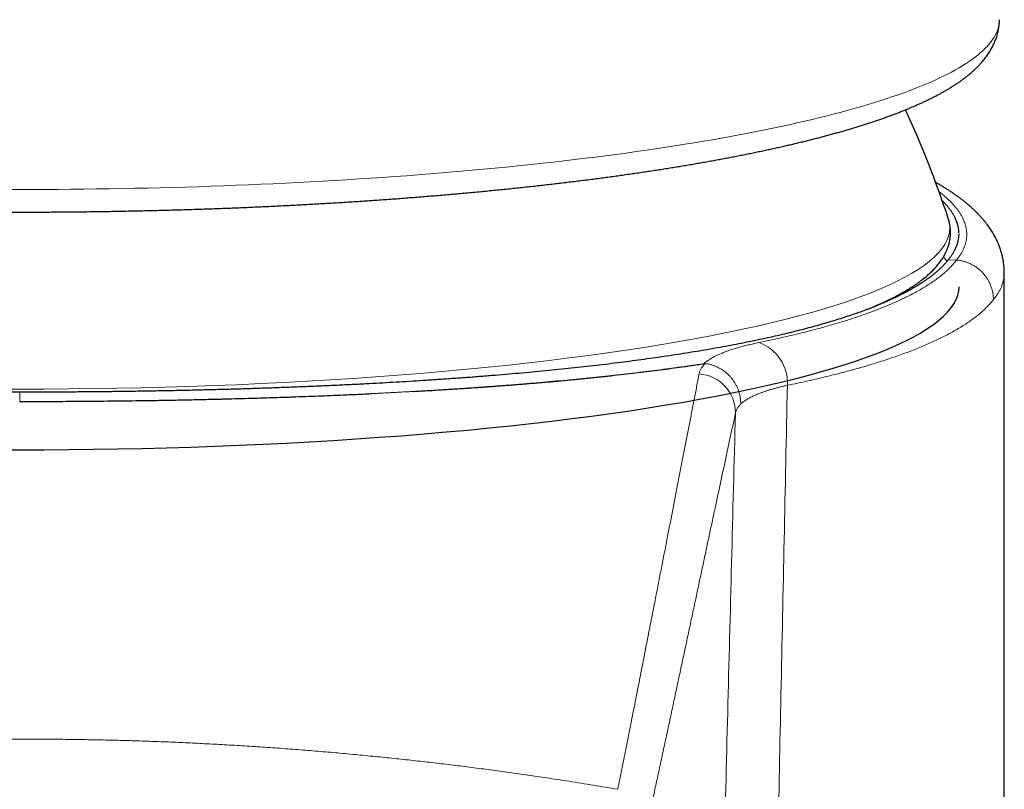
# Model space of a CAD drawing. Header units: millimetres. Extents: x 8 to 500, y 12 to 438.
# Tile 22 of 31: x 263 to 288, y 380 to 399. Entities that reach past the tile are written whole.
import ezdxf

# ---------------------------------------------------------------- set-up
doc = ezdxf.new("R2010")
doc.units = ezdxf.units.MM

msp = doc.modelspace()

# ---------------------------------------------------------------- linework, layer by layer
at = {"color": 7, "linetype": 'Continuous', "lineweight": 30}
for p, q in [((287.052, 393.161), (286.952, 393.261)), ((288.499, 392.862), (288.499, 392.862)), ((288.5, 274.823), (288.5, 392.862)), ((268.547, 389.654), (268.553, 389.654))]:
    msp.add_line(p, q, dxfattribs=at)
at = {"color": 252, "linetype": 'Continuous', "lineweight": 0}
for p, q in [((287.284, 393.185), (287.077, 393.193)), ((287.287, 393.185), (287.284, 393.185)), ((280.876, 390.554), (280.877, 390.555)), ((263.5, 389.828), (263.5, 389.593))]:
    msp.add_line(p, q, dxfattribs=at)
at = {"color": 252, "linetype": 'Continuous', "lineweight": 0, "flags": 128}
for points in [[(263.5, 394.978), (263.826, 394.978), (264.151, 394.979), (264.477, 394.981), (264.802, 394.984), (265.127, 394.987), (265.452, 394.991), (265.776, 394.996), (266.1, 395.002), (266.424, 395.008), (266.747, 395.015), (267.07, 395.023), (267.392, 395.031), (267.713, 395.04), (268.033, 395.05), (268.353, 395.061), (268.672, 395.072), (268.99, 395.085), (269.307, 395.097), (269.623, 395.111), (269.939, 395.125), (270.252, 395.14), (270.565, 395.156), (270.877, 395.172), (271.187, 395.189), (271.496, 395.207), (271.804, 395.226), (272.11, 395.245), (272.415, 395.265), (272.718, 395.286), (273.02, 395.307), (273.32, 395.329), (273.618, 395.351), (273.915, 395.375), (274.21, 395.399), (274.503, 395.423), (274.794, 395.449), (275.083, 395.475), (275.37, 395.501), (275.655, 395.529), (275.938, 395.557), (276.219, 395.585), (276.498, 395.615), (276.774, 395.644), (277.049, 395.675), (277.321, 395.706), (277.59, 395.738), (277.857, 395.77), (278.122, 395.803), (278.384, 395.837), (278.644, 395.871), (278.901, 395.905), (279.155, 395.941), (279.407, 395.977), (279.656, 396.013), (279.902, 396.05), (280.146, 396.088), (280.386, 396.126), (280.624, 396.164), (280.859, 396.204), (281.09, 396.243), (281.319, 396.283), (281.545, 396.324), (281.767, 396.366), (281.987, 396.407), (282.203, 396.45), (282.416, 396.492), (282.626, 396.536), (282.833, 396.579), (283.036, 396.623), (283.236, 396.668), (283.432, 396.713), (283.625, 396.759), (283.815, 396.805), (284.001, 396.851), (284.184, 396.898), (284.363, 396.945), (284.539, 396.993), (284.711, 397.041), (284.879, 397.089), (285.044, 397.138), (285.205, 397.187), (285.362, 397.237), (285.515, 397.286), (285.665, 397.337), (285.811, 397.387), (285.953, 397.438), (286.091, 397.489), (286.226, 397.541), (286.356, 397.593), (286.483, 397.645), (286.606, 397.697), (286.724, 397.75), (286.839, 397.803), (286.95, 397.856), (287.056, 397.909), (287.159, 397.963), (287.258, 398.017), (287.352, 398.071), (287.443, 398.125), (287.529, 398.18), (287.611, 398.234), (287.689, 398.289), (287.763, 398.344), (287.833, 398.4), (287.898, 398.455), (287.96, 398.511), (288.017, 398.566), (288.07, 398.622), (288.119, 398.678), (288.164, 398.734), (288.204, 398.79), (288.24, 398.846), (288.272, 398.903), (288.3, 398.959), (288.323, 399.015), (288.342, 399.072), (288.357, 399.128), (288.368, 399.185), (288.374, 399.241), (288.376, 399.292)], [(263.174, 394.978), (263.5, 394.978)], [(262.882, 389.907), (263.5, 389.906), (264.118, 389.907), (264.736, 389.912), (265.353, 389.919), (265.969, 389.929), (266.582, 389.941), (267.194, 389.957), (267.804, 389.975), (268.41, 389.996), (269.013, 390.019), (269.612, 390.046), (270.207, 390.075), (270.798, 390.107), (271.383, 390.141), (271.963, 390.178), (272.537, 390.218), (273.105, 390.261), (273.667, 390.306), (274.221, 390.353), (274.768, 390.403), (275.308, 390.455), (275.839, 390.51), (276.362, 390.568), (276.876, 390.627), (277.381, 390.689), (277.876, 390.754), (278.362, 390.82), (278.837, 390.889), (279.302, 390.959), (279.756, 391.032), (280.199, 391.107), (280.63, 391.184), (281.05, 391.263), (281.458, 391.344), (281.853, 391.426), (282.236, 391.51), (282.606, 391.597), (282.962, 391.684), (283.306, 391.773), (283.636, 391.864), (283.952, 391.956), (284.254, 392.05), (284.542, 392.145), (284.815, 392.241), (285.074, 392.339), (285.318, 392.438), (285.547, 392.537), (285.761, 392.638), (285.96, 392.74), (286.143, 392.842), (286.311, 392.946), (286.463, 393.05), (286.6, 393.154), (286.72, 393.26), (286.825, 393.365), (286.914, 393.472), (286.986, 393.578), (287.043, 393.685), (287.083, 393.792), (287.108, 393.9), (287.116, 394.007), (287.108, 394.114), (287.083, 394.222), (287.078, 394.239)]]:
    msp.add_lwpolyline(points, dxfattribs=at)
at = {"color": 7, "linetype": 'Continuous', "lineweight": 30, "flags": 128}
msp.add_lwpolyline([(262.876, 388.368), (263.5, 388.366), (264.124, 388.368), (264.748, 388.372), (265.371, 388.379), (265.993, 388.389), (266.613, 388.402), (267.231, 388.417), (267.846, 388.436), (268.459, 388.457), (269.068, 388.481), (269.673, 388.508), (270.274, 388.537), (270.87, 388.569), (271.461, 388.604), (272.047, 388.641), (272.627, 388.682), (273.201, 388.724), (273.768, 388.77), (274.328, 388.818), (274.88, 388.868), (275.425, 388.921), (275.962, 388.977), (276.49, 389.035), (277.009, 389.095), (277.519, 389.157), (278.019, 389.222), (278.509, 389.289), (278.989, 389.359), (279.459, 389.43), (279.917, 389.504), (280.364, 389.579), (280.8, 389.657), (281.224, 389.737), (281.636, 389.818), (282.035, 389.902), (282.421, 389.987), (282.795, 390.074), (283.155, 390.162), (283.502, 390.252), (283.835, 390.344), (284.155, 390.437), (284.46, 390.532), (284.751, 390.628), (285.027, 390.725), (285.288, 390.823), (285.535, 390.923), (285.766, 391.024), (285.982, 391.125), (286.183, 391.228), (286.368, 391.332), (286.537, 391.436), (286.691, 391.541), (286.829, 391.647), (286.951, 391.753), (287.056, 391.86), (287.146, 391.967), (287.219, 392.075), (287.276, 392.183), (287.317, 392.291), (287.342, 392.399), (287.35, 392.508)], dxfattribs=at)
at = {"color": 7, "linetype": 'Continuous', "lineweight": 30}
msp.add_arc((263.5, 386.55), 24.8, 18.0615, 24.9275, dxfattribs=at)
at = {"color": 252, "linetype": 'Continuous', "lineweight": 0}
for centre, radius, start, end in [((281.917, 390.069), 1.077, 356.4757, 71.1611), ((280.676, 389.3), 0.997, 359.5528, 85.6586)]:
    msp.add_arc(centre, radius, start, end, dxfattribs=at)
at = {"color": 7, "linetype": 'Continuous', "lineweight": 30}
for points, knots in [([(238.624, 399.292), (238.624, 399.278), (238.624, 399.247), (238.627, 399.199), (238.632, 399.148), (238.638, 399.097), (238.646, 399.047), (238.656, 398.996), (238.668, 398.946), (238.682, 398.896), (238.697, 398.846), (238.714, 398.797), (238.733, 398.748), (238.754, 398.698), (238.776, 398.649), (238.801, 398.601), (238.827, 398.552), (238.856, 398.503), (238.886, 398.455), (238.918, 398.407), (238.952, 398.358), (238.989, 398.31), (239.027, 398.262), (239.068, 398.214), (239.111, 398.166), (239.156, 398.118), (239.203, 398.071), (239.253, 398.023), (239.305, 397.976), (239.359, 397.929), (239.415, 397.882), (239.474, 397.836), (239.534, 397.79), (239.596, 397.744), (239.661, 397.699), (239.727, 397.655), (239.794, 397.61), (239.864, 397.567), (239.935, 397.524), (240.008, 397.481), (240.082, 397.439), (240.158, 397.398), (240.235, 397.357), (240.314, 397.316), (240.395, 397.276), (240.477, 397.236), (240.56, 397.197), (240.645, 397.158), (240.731, 397.12), (240.819, 397.082), (240.908, 397.044), (240.999, 397.007), (241.091, 396.97), (241.185, 396.933), (241.28, 396.896), (241.377, 396.86), (241.475, 396.824), (241.574, 396.789), (241.675, 396.754), (241.777, 396.719), (241.881, 396.684), (241.987, 396.65), (242.093, 396.616), (242.201, 396.582), (242.311, 396.548), (242.422, 396.515), (242.535, 396.482), (242.649, 396.449), (242.764, 396.416), (242.881, 396.384), (242.999, 396.352), (243.119, 396.32), (243.24, 396.288), (243.362, 396.257), (243.486, 396.225), (243.611, 396.194), (243.738, 396.164), (243.866, 396.133), (243.995, 396.103), (244.126, 396.073), (244.258, 396.043), (244.391, 396.014), (244.526, 395.984), (244.662, 395.955), (244.8, 395.926), (244.939, 395.898), (245.079, 395.869), (245.22, 395.841), (245.363, 395.813), (245.507, 395.786), (245.652, 395.758), (245.799, 395.731), (245.946, 395.704), (246.096, 395.678), (246.246, 395.651), (246.397, 395.625), (246.55, 395.599), (246.704, 395.573), (246.859, 395.548), (247.016, 395.522), (247.173, 395.498), (247.332, 395.473), (247.492, 395.448), (247.653, 395.424), (247.815, 395.4), (247.979, 395.376), (248.143, 395.353), (248.309, 395.33), (248.476, 395.307), (248.643, 395.284), (248.812, 395.262), (248.982, 395.24), (249.153, 395.218), (249.325, 395.196), (249.498, 395.175), (249.672, 395.154), (249.847, 395.133), (250.023, 395.112), (250.2, 395.092), (250.378, 395.072), (250.557, 395.052), (250.737, 395.033), (250.918, 395.014), (251.1, 394.995), (251.282, 394.976), (251.466, 394.958), (251.65, 394.94), (251.835, 394.922), (252.022, 394.905), (252.208, 394.887), (252.396, 394.871), (252.585, 394.854), (252.774, 394.838), (252.964, 394.821), (253.155, 394.806), (253.347, 394.79), (253.539, 394.775), (253.733, 394.76), (253.927, 394.746), (254.121, 394.731), (254.316, 394.717), (254.512, 394.704), (254.709, 394.69), (254.906, 394.677), (255.104, 394.664), (255.303, 394.652), (255.502, 394.639), (255.701, 394.628), (255.902, 394.616), (256.102, 394.605), (256.304, 394.594), (256.506, 394.583), (256.708, 394.573), (256.911, 394.562), (257.114, 394.553), (257.318, 394.543), (257.522, 394.534), (257.727, 394.525), (257.932, 394.517), (258.138, 394.508), (258.344, 394.5), (258.55, 394.493), (258.757, 394.486), (258.964, 394.479), (259.171, 394.472), (259.379, 394.465), (259.587, 394.459), (259.795, 394.454), (260.004, 394.448), (260.212, 394.443), (260.421, 394.438), (260.631, 394.434), (260.84, 394.43), (261.05, 394.426), (261.26, 394.422), (261.47, 394.419), (261.68, 394.416), (261.89, 394.414), (262.101, 394.411), (262.311, 394.409), (262.522, 394.408), (262.733, 394.406), (262.943, 394.405), (263.154, 394.405), (263.365, 394.404), (263.576, 394.404), (263.786, 394.405), (263.997, 394.405), (264.208, 394.406), (264.419, 394.407), (264.629, 394.409), (264.84, 394.411), (265.05, 394.413), (265.261, 394.415), (265.471, 394.418), (265.681, 394.421), (265.891, 394.425), (266.101, 394.429), (266.31, 394.433), (266.52, 394.437), (266.729, 394.442), (266.938, 394.447), (267.146, 394.452), (267.354, 394.458), (267.563, 394.464), (267.77, 394.47), (267.978, 394.477), (268.185, 394.484), (268.392, 394.491), (268.598, 394.498), (268.804, 394.506), (269.01, 394.514), (269.215, 394.523), (269.42, 394.531), (269.624, 394.541), (269.828, 394.55), (270.032, 394.56), (270.235, 394.57), (270.437, 394.58), (270.639, 394.591), (270.841, 394.601), (271.042, 394.613), (271.242, 394.624), (271.442, 394.636), (271.641, 394.648), (271.84, 394.661), (272.038, 394.673), (272.235, 394.686), (272.432, 394.7), (272.628, 394.713), (272.824, 394.727), (273.018, 394.741), (273.212, 394.756), (273.406, 394.771), (273.598, 394.786), (273.79, 394.801), (273.981, 394.817), (274.172, 394.833), (274.361, 394.849), (274.55, 394.866), (274.738, 394.883), (274.925, 394.9), (275.112, 394.917), (275.297, 394.935), (275.482, 394.953), (275.665, 394.971), (275.848, 394.99), (276.03, 395.008), (276.211, 395.027), (276.391, 395.047), (276.571, 395.066), (276.749, 395.086), (276.926, 395.107), (277.102, 395.127), (277.278, 395.148), (277.452, 395.169), (277.625, 395.19), (277.798, 395.212), (277.969, 395.233), (278.139, 395.255), (278.308, 395.278), (278.476, 395.3), (278.643, 395.323), (278.809, 395.346), (278.974, 395.37), (279.137, 395.393), (279.3, 395.417), (279.461, 395.441), (279.621, 395.466), (279.78, 395.49), (279.938, 395.515), (280.095, 395.54), (280.251, 395.566), (280.405, 395.591), (280.558, 395.617), (280.71, 395.643), (280.86, 395.67), (281.01, 395.696), (281.158, 395.723), (281.305, 395.75), (281.45, 395.778), (281.595, 395.805), (281.738, 395.833), (281.879, 395.861), (282.02, 395.889), (282.159, 395.918), (282.297, 395.947), (282.433, 395.976), (282.568, 396.005), (282.702, 396.034), (282.834, 396.064), (282.965, 396.094), (283.095, 396.124), (283.223, 396.154), (283.35, 396.185), (283.476, 396.216), (283.6, 396.247), (283.722, 396.278), (283.844, 396.31), (283.964, 396.342), (284.082, 396.374), (284.199, 396.406), (284.315, 396.438), (284.429, 396.471), (284.542, 396.504), (284.653, 396.537), (284.763, 396.571), (284.871, 396.604), (284.978, 396.638), (285.084, 396.673), (285.188, 396.707), (285.291, 396.742), (285.392, 396.777), (285.491, 396.812), (285.59, 396.848), (285.686, 396.884), (285.782, 396.92), (285.876, 396.956), (285.968, 396.993), (286.059, 397.03), (286.148, 397.068), (286.236, 397.106), (286.323, 397.144), (286.408, 397.182), (286.491, 397.221), (286.574, 397.261), (286.654, 397.3), (286.733, 397.341), (286.811, 397.381), (286.887, 397.422), (286.962, 397.464), (287.035, 397.506), (287.107, 397.549), (287.177, 397.592), (287.245, 397.636), (287.312, 397.681), (287.378, 397.726), (287.441, 397.771), (287.503, 397.818), (287.563, 397.864), (287.621, 397.912), (287.677, 397.96), (287.73, 398.008), (287.782, 398.057), (287.832, 398.106), (287.879, 398.155), (287.924, 398.205), (287.967, 398.255), (288.007, 398.305), (288.045, 398.355), (288.081, 398.405), (288.115, 398.456), (288.146, 398.506), (288.175, 398.556), (288.202, 398.607), (288.227, 398.658), (288.25, 398.708), (288.271, 398.759), (288.291, 398.81), (288.308, 398.861), (288.323, 398.911), (288.336, 398.963), (288.347, 399.014), (288.357, 399.065), (288.365, 399.116), (288.37, 399.167), (288.374, 399.218), (288.376, 399.26), (288.376, 399.285), (288.376, 399.292)], [0, 0, 0, 0, 0.001713, 0.003747, 0.005784, 0.007826, 0.009875, 0.011934, 0.014007, 0.016095, 0.018202, 0.020331, 0.022484, 0.024665, 0.026876, 0.02912, 0.031401, 0.03372, 0.036081, 0.038486, 0.040937, 0.043436, 0.045984, 0.048581, 0.051227, 0.053921, 0.056661, 0.059445, 0.062268, 0.065127, 0.068016, 0.070931, 0.073866, 0.076816, 0.079778, 0.082748, 0.085721, 0.088694, 0.091666, 0.094634, 0.097596, 0.100553, 0.103503, 0.106446, 0.109381, 0.11231, 0.11523, 0.118144, 0.12105, 0.123949, 0.126842, 0.129728, 0.132607, 0.135481, 0.138349, 0.141212, 0.14407, 0.146922, 0.14977, 0.152613, 0.155452, 0.158288, 0.161119, 0.163946, 0.16677, 0.169591, 0.172409, 0.175223, 0.178035, 0.180844, 0.183651, 0.186455, 0.189257, 0.192056, 0.194854, 0.197649, 0.200442, 0.203234, 0.206024, 0.208812, 0.211598, 0.214383, 0.217167, 0.219949, 0.22273, 0.225509, 0.228287, 0.231064, 0.23384, 0.236615, 0.239389, 0.242161, 0.244933, 0.247704, 0.250474, 0.253243, 0.256011, 0.258779, 0.261546, 0.264312, 0.267077, 0.269841, 0.272605, 0.275369, 0.278131, 0.280894, 0.283655, 0.286416, 0.289177, 0.291937, 0.294696, 0.297455, 0.300214, 0.302972, 0.30573, 0.308487, 0.311244, 0.314001, 0.316757, 0.319512, 0.322268, 0.325023, 0.327778, 0.330532, 0.333287, 0.336041, 0.338794, 0.341547, 0.344301, 0.347053, 0.349806, 0.352558, 0.35531, 0.358062, 0.360814, 0.363565, 0.366317, 0.369068, 0.371819, 0.374569, 0.37732, 0.38007, 0.38282, 0.385571, 0.38832, 0.39107, 0.39382, 0.396569, 0.399318, 0.402068, 0.404817, 0.407566, 0.410314, 0.413063, 0.415812, 0.41856, 0.421309, 0.424057, 0.426805, 0.429553, 0.432302, 0.435049, 0.437797, 0.440545, 0.443293, 0.446041, 0.448788, 0.451536, 0.454283, 0.457031, 0.459778, 0.462526, 0.465273, 0.46802, 0.470768, 0.473515, 0.476262, 0.479009, 0.481756, 0.484504, 0.487251, 0.489998, 0.492745, 0.495492, 0.498239, 0.500986, 0.503733, 0.50648, 0.509227, 0.511975, 0.514722, 0.517469, 0.520216, 0.522963, 0.52571, 0.528457, 0.531205, 0.533952, 0.536699, 0.539446, 0.542194, 0.544941, 0.547689, 0.550436, 0.553184, 0.555931, 0.558679, 0.561427, 0.564175, 0.566922, 0.56967, 0.572418, 0.575166, 0.577915, 0.580663, 0.583411, 0.58616, 0.588908, 0.591657, 0.594406, 0.597155, 0.599903, 0.602653, 0.605402, 0.608151, 0.610901, 0.61365, 0.6164, 0.61915, 0.6219, 0.62465, 0.627401, 0.630151, 0.632902, 0.635653, 0.638404, 0.641156, 0.643907, 0.646659, 0.649411, 0.652163, 0.654915, 0.657668, 0.660421, 0.663174, 0.665927, 0.668681, 0.671435, 0.674189, 0.676944, 0.679699, 0.682454, 0.68521, 0.687966, 0.690722, 0.693478, 0.696235, 0.698993, 0.701751, 0.704509, 0.707268, 0.710027, 0.712786, 0.715546, 0.718307, 0.721068, 0.72383, 0.726592, 0.729355, 0.732118, 0.734882, 0.737647, 0.740412, 0.743178, 0.745945, 0.748713, 0.751481, 0.75425, 0.75702, 0.759791, 0.762563, 0.765336, 0.76811, 0.770885, 0.773661, 0.776438, 0.779216, 0.781995, 0.784776, 0.787558, 0.790342, 0.793127, 0.795913, 0.798701, 0.801491, 0.804283, 0.807076, 0.809871, 0.812669, 0.815468, 0.81827, 0.821074, 0.82388, 0.826689, 0.829501, 0.832315, 0.835133, 0.837953, 0.840777, 0.843604, 0.846435, 0.84927, 0.852109, 0.854952, 0.857799, 0.860651, 0.863508, 0.86637, 0.869237, 0.87211, 0.874989, 0.877874, 0.880766, 0.883664, 0.886569, 0.889482, 0.892401, 0.895328, 0.898263, 0.901205, 0.904154, 0.907111, 0.910074, 0.913042, 0.916015, 0.918991, 0.921968, 0.924942, 0.927911, 0.93087, 0.933816, 0.936743, 0.939645, 0.942519, 0.945358, 0.948157, 0.950913, 0.953622, 0.956281, 0.958889, 0.961445, 0.963951, 0.966407, 0.968814, 0.971176, 0.973495, 0.975774, 0.978016, 0.980224, 0.982401, 0.98455, 0.986675, 0.988778, 0.990863, 0.992933, 0.99499, 0.997037, 0.999077, 1, 1, 1, 1]), ([(288.5, 392.862), (288.5, 392.878), (288.5, 392.913), (288.497, 392.968), (288.493, 393.025), (288.487, 393.083), (288.479, 393.14), (288.47, 393.197), (288.458, 393.254), (288.445, 393.311), (288.43, 393.367), (288.413, 393.423), (288.395, 393.479), (288.375, 393.535), (288.352, 393.59), (288.329, 393.646), (288.303, 393.7), (288.276, 393.755), (288.246, 393.81), (288.215, 393.864), (288.182, 393.918), (288.147, 393.972), (288.11, 394.026), (288.071, 394.08), (288.03, 394.134), (287.986, 394.188), (287.941, 394.242), (287.893, 394.295), (287.843, 394.349), (287.79, 394.402), (287.736, 394.455), (287.679, 394.508), (287.62, 394.561), (287.558, 394.614), (287.494, 394.666), (287.428, 394.718), (287.36, 394.769), (287.29, 394.82), (287.218, 394.871), (287.145, 394.921), (287.069, 394.97), (286.993, 395.018), (286.914, 395.066), (286.836, 395.112), (286.783, 395.142), (286.758, 395.157)], [0, 0, 0, 0, 0.015515, 0.034158, 0.052811, 0.071493, 0.090224, 0.109023, 0.12791, 0.146905, 0.16603, 0.185305, 0.204752, 0.224394, 0.244253, 0.264354, 0.284721, 0.305378, 0.326352, 0.347667, 0.36935, 0.391425, 0.413918, 0.436853, 0.460277, 0.484099, 0.508372, 0.533105, 0.558303, 0.583965, 0.610083, 0.636643, 0.663623, 0.690613, 0.718298, 0.746277, 0.774478, 0.802831, 0.831269, 0.85973, 0.88815, 0.916601, 0.945179, 0.973737, 1, 1, 1, 1]), ([(287.349, 393.875), (287.349, 393.89), (287.348, 393.926), (287.341, 393.982), (287.329, 394.044), (287.312, 394.106), (287.291, 394.168), (287.265, 394.23), (287.235, 394.292), (287.2, 394.354), (287.159, 394.418), (287.112, 394.482), (287.06, 394.548), (287.002, 394.613), (286.957, 394.661), (286.929, 394.688), (286.924, 394.692)], [0, 0, 0, 0, 0.056087, 0.13166, 0.207241, 0.282821, 0.358394, 0.434204, 0.510021, 0.585838, 0.661648, 0.742059, 0.82247, 0.902952, 0.983434, 1, 1, 1, 1]), ([(285.007, 391.927), (285.025, 391.934), (285.071, 391.953), (285.144, 391.983), (285.227, 392.019), (285.308, 392.054), (285.388, 392.09), (285.466, 392.127), (285.542, 392.163), (285.617, 392.2), (285.691, 392.237), (285.762, 392.274), (285.832, 392.312), (285.901, 392.35), (285.968, 392.388), (286.033, 392.427), (286.097, 392.466), (286.159, 392.505), (286.219, 392.545), (286.278, 392.585), (286.335, 392.626), (286.39, 392.667), (286.444, 392.709), (286.496, 392.751), (286.546, 392.793), (286.594, 392.836), (286.64, 392.879), (286.684, 392.922), (286.726, 392.966), (286.766, 393.01), (286.805, 393.055), (286.84, 393.099), (286.874, 393.144), (286.906, 393.189), (286.935, 393.234), (286.963, 393.279), (286.988, 393.324), (287.011, 393.369), (287.032, 393.415), (287.051, 393.46), (287.068, 393.505), (287.083, 393.55), (287.096, 393.595), (287.107, 393.64), (287.117, 393.685), (287.124, 393.73), (287.13, 393.775), (287.133, 393.82), (287.135, 393.865), (287.135, 393.91), (287.133, 393.955), (287.129, 393.999), (287.124, 394.044), (287.117, 394.088), (287.107, 394.133), (287.096, 394.177), (287.087, 394.212), (287.08, 394.233), (287.078, 394.239)], [0, 0, 0, 0, 0.0118623, 0.0313629, 0.0508885, 0.0704402, 0.0900193, 0.1096268, 0.1292638, 0.1489313, 0.1686302, 0.1883612, 0.2081247, 0.227921, 0.2477498, 0.2676103, 0.2875011, 0.3074198, 0.3273631, 0.347326, 0.3673024, 0.3872833, 0.4072548, 0.4272031, 0.4471115, 0.4669604, 0.4867276, 0.5063883, 0.5259162, 0.5452838, 0.564464, 0.5834315, 0.6021634, 0.6206412, 0.6388512, 0.6567851, 0.6744403, 0.6918192, 0.7089296, 0.7257831, 0.7423953, 0.7587843, 0.7749706, 0.7909764, 0.8068249, 0.8225403, 0.838147, 0.8536699, 0.8691342, 0.8845647, 0.8999865, 0.9154163, 0.9308789, 0.9463991, 0.9620012, 0.9777093, 0.9935469, 1, 1, 1, 1]), ([(287.077, 393.193), (287.094, 393.214), (287.127, 393.254), (287.171, 393.316), (287.21, 393.377), (287.248, 393.445), (287.282, 393.519), (287.311, 393.598), (287.332, 393.679), (287.345, 393.759), (287.351, 393.818), (287.35, 393.85), (287.349, 393.855)], [0, 0, 0, 0, 0.093768, 0.187536, 0.28138, 0.375223, 0.495546, 0.615879, 0.736202, 0.856886, 0.97758, 1, 1, 1, 1]), ([(263.5, 389.828), (263.376, 389.828), (263.159, 389.828), (262.85, 389.829), (262.56, 389.83), (262.261, 389.832), (261.951, 389.834), (261.62, 389.837), (261.269, 389.84), (260.898, 389.845), (260.542, 389.85), (260.201, 389.855), (259.875, 389.861), (259.55, 389.868), (259.226, 389.875), (258.902, 389.882), (258.566, 389.89), (258.218, 389.9), (257.857, 389.91), (257.498, 389.922), (257.18, 389.932), (256.903, 389.942), (256.666, 389.951), (256.43, 389.96), (256.194, 389.97), (255.96, 389.98), (255.726, 389.99), (255.493, 390), (255.231, 390.013), (254.941, 390.027), (254.624, 390.043), (254.332, 390.059), (254.065, 390.074), (253.822, 390.088), (253.581, 390.102), (253.34, 390.117), (253.101, 390.133), (252.817, 390.152), (252.49, 390.174), (252.12, 390.202), (251.754, 390.23), (251.391, 390.259), (251.032, 390.29), (250.676, 390.321), (250.324, 390.354), (249.974, 390.388), (249.628, 390.424), (249.284, 390.46), (248.944, 390.499), (248.633, 390.535), (248.352, 390.569), (248.1, 390.601), (247.85, 390.634), (247.604, 390.667), (247.36, 390.702), (247.119, 390.736), (246.882, 390.772), (246.648, 390.808), (246.436, 390.842), (246.245, 390.874), (246.076, 390.903), (245.908, 390.932), (245.743, 390.961), (245.579, 390.991), (245.399, 391.025), (245.204, 391.063), (244.995, 391.105), (244.787, 391.148), (244.58, 391.192), (244.374, 391.238), (244.188, 391.281), (244.019, 391.321), (243.868, 391.358), (243.719, 391.395), (243.572, 391.433), (243.428, 391.471), (243.274, 391.513), (243.113, 391.559), (242.944, 391.608), (242.78, 391.658), (242.619, 391.709), (242.462, 391.76), (242.302, 391.814), (242.141, 391.871), (241.979, 391.931), (241.822, 391.992), (241.669, 392.054), (241.521, 392.117), (241.377, 392.181), (241.239, 392.246), (241.12, 392.305), (241.02, 392.357), (240.936, 392.402), (240.855, 392.447), (240.776, 392.493), (240.699, 392.539), (240.625, 392.585), (240.554, 392.632), (240.486, 392.679), (240.42, 392.726), (240.356, 392.774), (240.295, 392.822), (240.225, 392.88), (240.147, 392.95), (240.064, 393.03), (239.989, 393.111), (239.945, 393.166), (239.923, 393.193)], [0, 0, 0, 0, 0.010977, 0.019213, 0.02745, 0.036618, 0.045785, 0.054953, 0.065979, 0.077006, 0.088039, 0.097757, 0.107476, 0.117195, 0.12692, 0.136645, 0.14637, 0.157311, 0.168253, 0.179195, 0.190135, 0.197428, 0.20472, 0.212015, 0.21931, 0.226599, 0.233888, 0.241187, 0.248485, 0.25856, 0.268636, 0.278711, 0.286526, 0.294342, 0.302168, 0.309995, 0.317826, 0.325657, 0.33802, 0.350383, 0.362763, 0.375143, 0.387523, 0.399903, 0.412322, 0.424742, 0.437285, 0.449829, 0.462453, 0.475076, 0.484786, 0.494495, 0.504205, 0.51392, 0.523636, 0.533352, 0.543067, 0.552783, 0.562499, 0.569787, 0.577075, 0.584361, 0.591646, 0.598934, 0.606223, 0.615938, 0.625654, 0.63537, 0.645435, 0.6555, 0.665565, 0.673372, 0.681179, 0.688997, 0.696816, 0.704638, 0.712461, 0.72217, 0.73188, 0.741589, 0.751305, 0.761021, 0.770736, 0.781667, 0.792598, 0.80353, 0.81446, 0.825617, 0.836774, 0.847942, 0.859111, 0.866638, 0.874166, 0.881697, 0.889228, 0.896797, 0.904366, 0.911939, 0.919512, 0.927095, 0.934679, 0.942265, 0.949852, 0.962381, 0.97491, 0.987455, 1, 1, 1, 1]), ([(287.077, 393.193), (287.059, 393.17), (287.022, 393.125), (286.96, 393.056), (286.894, 392.989), (286.822, 392.921), (286.744, 392.854), (286.662, 392.787), (286.574, 392.721), (286.481, 392.656), (286.383, 392.591), (286.279, 392.526), (286.169, 392.46), (286.053, 392.395), (285.931, 392.331), (285.804, 392.267), (285.672, 392.204), (285.533, 392.141), (285.39, 392.079), (285.241, 392.017), (285.087, 391.957), (284.925, 391.895), (284.753, 391.834), (284.573, 391.772), (284.387, 391.71), (284.195, 391.65), (283.997, 391.591), (283.793, 391.532), (283.583, 391.474), (283.368, 391.417), (283.147, 391.361), (282.916, 391.305), (282.674, 391.249), (282.421, 391.192), (282.162, 391.137), (281.897, 391.083), (281.626, 391.03), (281.358, 390.979), (281.091, 390.932), (280.828, 390.886), (280.56, 390.842), (280.285, 390.798), (280.005, 390.755), (279.719, 390.713), (279.428, 390.672), (279.133, 390.632), (278.832, 390.593), (278.527, 390.554), (278.218, 390.517), (277.904, 390.481), (277.586, 390.446), (277.262, 390.412), (276.933, 390.379), (276.599, 390.347), (276.261, 390.315), (275.919, 390.285), (275.57, 390.256), (275.213, 390.227), (274.848, 390.199), (274.479, 390.172), (274.107, 390.147), (273.747, 390.123), (273.397, 390.101), (273.06, 390.081), (272.72, 390.062), (272.365, 390.042), (271.994, 390.023), (271.608, 390.005), (271.22, 389.987), (270.829, 389.971), (270.436, 389.955), (270.044, 389.94), (269.653, 389.927), (269.263, 389.914), (268.872, 389.902), (268.479, 389.892), (268.08, 389.882), (267.675, 389.872), (267.264, 389.864), (266.852, 389.856), (266.438, 389.85), (266.036, 389.844), (265.647, 389.839), (265.269, 389.836), (264.891, 389.833), (264.512, 389.83), (264.154, 389.829), (263.817, 389.828), (263.606, 389.828), (263.5, 389.828)], [0, 0, 0, 0, 0.010523, 0.021048, 0.031573, 0.042098, 0.052621, 0.063151, 0.073683, 0.084216, 0.094748, 0.105279, 0.116088, 0.126899, 0.13771, 0.148521, 0.15933, 0.170204, 0.181079, 0.191955, 0.20283, 0.213704, 0.225263, 0.236824, 0.248386, 0.259947, 0.271506, 0.283144, 0.294784, 0.306425, 0.318065, 0.329703, 0.342124, 0.35455, 0.366977, 0.379404, 0.391829, 0.404251, 0.415676, 0.427102, 0.438529, 0.449954, 0.461581, 0.473209, 0.484839, 0.496468, 0.508095, 0.519801, 0.53151, 0.54322, 0.554929, 0.566636, 0.578517, 0.590401, 0.602286, 0.61417, 0.626051, 0.638366, 0.650684, 0.663003, 0.675321, 0.687636, 0.698555, 0.709475, 0.720395, 0.731314, 0.743478, 0.755646, 0.767816, 0.779986, 0.792154, 0.804318, 0.816199, 0.828083, 0.839968, 0.851852, 0.863733, 0.876049, 0.888367, 0.900686, 0.913004, 0.925319, 0.936513, 0.94771, 0.958907, 0.970103, 0.981297, 0.990648, 1, 1, 1, 1]), ([(273.5, 389.848), (273.626, 389.856), (273.879, 389.87), (274.255, 389.893), (274.628, 389.917), (274.999, 389.941), (275.366, 389.967), (275.73, 389.994), (276.091, 390.021), (276.448, 390.05), (276.802, 390.08), (277.039, 390.101), (277.274, 390.123), (277.507, 390.144), (277.846, 390.178), (278.182, 390.212), (278.513, 390.248), (278.829, 390.283), (279.13, 390.319), (279.417, 390.354), (279.701, 390.39), (279.981, 390.426), (280.257, 390.464), (280.497, 390.498), (280.704, 390.528), (280.819, 390.546), (280.876, 390.554)], [0, 0, 0, 0, 0.046447, 0.092903, 0.139362, 0.185817, 0.232263, 0.278718, 0.325182, 0.37165, 0.418114, 0.464567, 0.46609, 0.512243, 0.558405, 0.604572, 0.650734, 0.696887, 0.738428, 0.779979, 0.821535, 0.863091, 0.904643, 0.946185, 0.973091, 1, 1, 1, 1]), ([(280.905, 390.555), (280.903, 390.556), (280.898, 390.556), (280.888, 390.556), (280.881, 390.555), (280.877, 390.554), (280.876, 390.554)], [0, 0, 0, 0, 0.19574, 0.449269, 0.921043, 1, 1, 1, 1]), ([(268.553, 389.654), (268.663, 389.656), (268.883, 389.662), (269.211, 389.671), (269.538, 389.68), (269.865, 389.69), (270.19, 389.701), (270.515, 389.712), (270.839, 389.724), (271.162, 389.737), (271.484, 389.75), (271.805, 389.763), (272.125, 389.778), (272.336, 389.788), (272.442, 389.793)], [0, 0, 0, 0, 0.082978, 0.165961, 0.248939, 0.332059, 0.415183, 0.498304, 0.581849, 0.665397, 0.748942, 0.832627, 0.916315, 1, 1, 1, 1]), ([(263.5, 389.592), (263.708, 389.593), (264.124, 389.593), (264.539, 389.596), (264.747, 389.597)], [0, 0, 0, 0, 0.49975, 1, 1, 1, 1]), ([(264.747, 389.597), (264.866, 389.598), (265.104, 389.599), (265.462, 389.602), (265.819, 389.606), (266.177, 389.61), (266.534, 389.615), (266.91, 389.62), (267.304, 389.627), (267.719, 389.635), (268.134, 389.644), (268.409, 389.65), (268.547, 389.654)], [0, 0, 0, 0, 0.093231, 0.186632, 0.280221, 0.37402, 0.468048, 0.561201, 0.670483, 0.780021, 0.889849, 1, 1, 1, 1])]:
    msp.add_open_spline(points, degree=3, knots=knots, dxfattribs=at)
at = {"color": 252, "linetype": 'Continuous', "lineweight": 0}
for points, knots in [([(287.284, 393.185), (287.303, 393.209), (287.341, 393.257), (287.389, 393.328), (287.43, 393.398), (287.464, 393.466), (287.492, 393.535), (287.515, 393.606), (287.533, 393.68), (287.544, 393.757), (287.548, 393.834), (287.545, 393.911), (287.535, 393.988), (287.518, 394.061), (287.497, 394.129), (287.473, 394.191), (287.444, 394.254), (287.41, 394.317), (287.372, 394.38), (287.328, 394.444), (287.279, 394.508), (287.224, 394.573), (287.165, 394.638), (287.1, 394.702), (287.03, 394.767), (286.953, 394.833), (286.892, 394.883), (286.853, 394.912), (286.845, 394.918)], [0, 0, 0, 0, 0.042552, 0.085115, 0.124816, 0.164516, 0.204254, 0.243993, 0.288191, 0.332393, 0.376592, 0.42091, 0.465231, 0.509548, 0.545536, 0.581525, 0.617513, 0.653565, 0.689619, 0.72567, 0.76297, 0.800272, 0.837571, 0.874942, 0.912315, 0.949686, 0.989396, 1, 1, 1, 1]), ([(282.265, 391.088), (282.331, 391.102), (282.462, 391.129), (282.655, 391.171), (282.846, 391.214), (283.033, 391.257), (283.216, 391.301), (283.396, 391.345), (283.573, 391.39), (283.746, 391.436), (283.915, 391.482), (284.081, 391.529), (284.244, 391.577), (284.403, 391.625), (284.559, 391.674), (284.711, 391.724), (284.859, 391.774), (285.003, 391.825), (285.142, 391.876), (285.281, 391.928), (285.42, 391.983), (285.557, 392.039), (285.689, 392.096), (285.818, 392.153), (285.942, 392.212), (286.07, 392.274), (286.2, 392.342), (286.332, 392.415), (286.458, 392.488), (286.577, 392.562), (286.689, 392.637), (286.795, 392.713), (286.894, 392.789), (286.986, 392.867), (287.072, 392.945), (287.151, 393.024), (287.223, 393.104), (287.266, 393.158), (287.287, 393.185)], [0, 0, 0, 0, 0.024971, 0.049943, 0.074913, 0.099924, 0.124935, 0.149945, 0.174916, 0.199888, 0.224859, 0.249869, 0.27488, 0.299891, 0.325022, 0.350154, 0.375285, 0.400135, 0.424986, 0.449836, 0.47646, 0.503085, 0.529709, 0.556381, 0.583054, 0.609726, 0.642024, 0.674322, 0.706658, 0.738994, 0.771401, 0.803718, 0.836035, 0.868719, 0.901406, 0.934091, 0.967045, 1, 1, 1, 1]), ([(287.287, 393.185), (287.315, 393.182), (287.37, 393.176), (287.452, 393.159), (287.533, 393.135), (287.611, 393.104), (287.687, 393.067), (287.76, 393.024), (287.829, 392.975), (287.893, 392.921), (287.953, 392.862), (288.008, 392.798), (288.057, 392.729), (288.101, 392.657), (288.138, 392.582), (288.169, 392.504), (288.193, 392.424), (288.209, 392.352), (288.217, 392.289), (288.222, 392.235), (288.223, 392.198), (288.223, 392.18)], [0, 0, 0, 0, 0.055563, 0.111324, 0.167086, 0.222649, 0.278212, 0.333973, 0.389735, 0.445298, 0.500861, 0.556623, 0.612386, 0.667949, 0.723514, 0.779277, 0.835041, 0.890605, 0.926893, 0.96318, 1, 1, 1, 1]), ([(288.499, 392.862), (288.499, 392.852), (288.5, 392.818), (288.495, 392.76), (288.483, 392.688), (288.465, 392.616), (288.441, 392.543), (288.411, 392.47), (288.374, 392.397), (288.33, 392.325), (288.281, 392.252), (288.242, 392.204), (288.223, 392.18)], [0, 0, 0, 0, 0.044218, 0.148516, 0.252821, 0.357119, 0.46414, 0.571169, 0.678191, 0.785458, 0.892733, 1, 1, 1, 1]), ([(288.223, 392.18), (288.202, 392.153), (288.158, 392.098), (288.084, 392.017), (288.003, 391.936), (287.914, 391.856), (287.819, 391.776), (287.716, 391.697), (287.607, 391.619), (287.49, 391.541), (287.365, 391.463), (287.232, 391.385), (287.092, 391.309), (286.949, 391.235), (286.805, 391.164), (286.658, 391.096), (286.506, 391.029), (286.348, 390.963), (286.185, 390.898), (286.015, 390.833), (285.84, 390.769), (285.66, 390.706), (285.474, 390.644), (285.282, 390.582), (285.085, 390.522), (284.883, 390.462), (284.675, 390.404), (284.462, 390.346), (284.238, 390.288), (284.005, 390.23), (283.761, 390.171), (283.51, 390.114), (283.255, 390.057), (283.08, 390.021), (282.992, 390.003)], [0, 0, 0, 0, 0.032288, 0.064581, 0.096874, 0.129162, 0.161547, 0.193931, 0.226128, 0.258324, 0.291224, 0.32413, 0.357035, 0.389936, 0.419941, 0.449952, 0.479964, 0.509975, 0.53998, 0.569985, 0.599996, 0.630009, 0.660019, 0.690025, 0.72003, 0.75004, 0.780053, 0.810064, 0.840069, 0.872051, 0.904039, 0.93603, 0.968018, 1, 1, 1, 1]), ([(280.877, 390.555), (280.89, 390.566), (280.915, 390.589), (280.959, 390.622), (281.006, 390.654), (281.058, 390.686), (281.114, 390.718), (281.179, 390.752), (281.254, 390.787), (281.341, 390.824), (281.433, 390.86), (281.532, 390.896), (281.638, 390.93), (281.75, 390.964), (281.87, 390.997), (281.996, 391.028), (282.127, 391.059), (282.219, 391.079), (282.265, 391.088)], [0, 0, 0, 0, 0.053673, 0.107354, 0.161027, 0.215004, 0.268989, 0.322966, 0.38979, 0.456663, 0.523552, 0.590425, 0.657249, 0.725764, 0.794332, 0.862917, 0.931485, 1, 1, 1, 1]), ([(280.877, 390.555), (280.781, 390.541), (280.589, 390.512), (280.295, 390.471), (279.998, 390.43), (279.696, 390.391), (279.39, 390.353), (279.08, 390.315), (278.766, 390.279), (278.448, 390.244), (278.126, 390.21), (277.906, 390.187), (277.685, 390.165), (277.463, 390.144), (277.133, 390.113), (276.799, 390.083), (276.461, 390.054), (276.112, 390.025), (275.752, 389.997), (275.379, 389.969), (275.003, 389.942), (274.623, 389.917), (274.249, 389.893), (273.88, 389.87), (273.517, 389.849), (273.152, 389.829), (272.784, 389.81), (272.434, 389.793), (272.102, 389.777), (271.789, 389.763), (271.476, 389.749), (271.162, 389.737), (270.847, 389.724), (270.506, 389.712), (270.139, 389.699), (269.745, 389.687), (269.349, 389.675), (268.952, 389.664), (268.686, 389.657), (268.553, 389.654)], [0, 0, 0, 0, 0.0282411, 0.0564876, 0.0847359, 0.1129824, 0.1412235, 0.1694646, 0.197711, 0.2259593, 0.2542058, 0.2824469, 0.2833571, 0.3114162, 0.3394805, 0.3675467, 0.3956111, 0.4236702, 0.4537965, 0.4839293, 0.5140644, 0.5441972, 0.5743236, 0.6024551, 0.630592, 0.6587307, 0.6868675, 0.7149991, 0.7385379, 0.7620777, 0.7856165, 0.8089691, 0.8323227, 0.8556752, 0.8845363, 0.9134032, 0.942272, 0.9711389, 1, 1, 1, 1]), ([(280.751, 390.294), (280.753, 390.305), (280.758, 390.328), (280.77, 390.361), (280.784, 390.394), (280.802, 390.427), (280.823, 390.46), (280.847, 390.492), (280.874, 390.524), (280.895, 390.545), (280.905, 390.555)], [0, 0, 0, 0, 0.124428, 0.248855, 0.373509, 0.498163, 0.623506, 0.748849, 0.874425, 1, 1, 1, 1]), ([(281.807, 389.528), (281.807, 389.543), (281.807, 389.575), (281.804, 389.626), (281.796, 389.69), (281.783, 389.762), (281.76, 389.843), (281.732, 389.922), (281.697, 389.998), (281.655, 390.071), (281.608, 390.141), (281.556, 390.207), (281.498, 390.269), (281.435, 390.325), (281.368, 390.377), (281.298, 390.422), (281.224, 390.462), (281.147, 390.496), (281.068, 390.522), (280.987, 390.543), (280.932, 390.551), (280.905, 390.555)], [0, 0, 0, 0, 0.03025, 0.06691, 0.103569, 0.159498, 0.215627, 0.271756, 0.327685, 0.383612, 0.439739, 0.495865, 0.551792, 0.607718, 0.663844, 0.71997, 0.775896, 0.831822, 0.887948, 0.944074, 1, 1, 1, 1]), ([(278.687, 379.74), (278.721, 379.909), (278.788, 380.247), (278.888, 380.748), (278.986, 381.243), (279.083, 381.732), (279.178, 382.215), (279.272, 382.693), (279.365, 383.165), (279.456, 383.631), (279.546, 384.091), (279.631, 384.524), (279.71, 384.932), (279.785, 385.315), (279.859, 385.693), (279.931, 386.067), (280.003, 386.437), (280.074, 386.802), (280.144, 387.163), (280.213, 387.519), (280.281, 387.871), (280.349, 388.219), (280.415, 388.562), (280.481, 388.9), (280.545, 389.235), (280.609, 389.564), (280.673, 389.89), (280.72, 390.132), (280.746, 390.266), (280.751, 390.294)], [0, 0, 0, 0, 0.041597, 0.083194, 0.124792, 0.166389, 0.207986, 0.249599, 0.291212, 0.332825, 0.374438, 0.416051, 0.451954, 0.487856, 0.523759, 0.559662, 0.595571, 0.63148, 0.66739, 0.703299, 0.739201, 0.775103, 0.811005, 0.846907, 0.882816, 0.918724, 0.954633, 0.990541, 1, 1, 1, 1]), ([(282.992, 390.003), (282.96, 389.995), (282.896, 389.981), (282.804, 389.959), (282.715, 389.937), (282.629, 389.913), (282.546, 389.889), (282.466, 389.864), (282.389, 389.838), (282.315, 389.812), (282.245, 389.784), (282.179, 389.756), (282.116, 389.728), (282.05, 389.695), (281.983, 389.657), (281.927, 389.622), (281.887, 389.594), (281.858, 389.572), (281.831, 389.55), (281.815, 389.535), (281.807, 389.528)], [0, 0, 0, 0, 0.055954, 0.111917, 0.167871, 0.224165, 0.280468, 0.336762, 0.394119, 0.451486, 0.508843, 0.566565, 0.624297, 0.682019, 0.761246, 0.84058, 0.880408, 0.920236, 0.960118, 1, 1, 1, 1]), ([(282.992, 390.003), (282.938, 387.388), (282.83, 382.221), (282.671, 374.501), (282.566, 369.395), (282.514, 366.842)], [0, 0, 0, 0, 0.33857, 0.669285, 1, 1, 1, 1]), ([(272.442, 389.793), (272.531, 389.797), (272.708, 389.806), (272.973, 389.82), (273.237, 389.834), (273.412, 389.844), (273.5, 389.848)], [0, 0, 0, 0, 0.249919, 0.49987, 0.749919, 1, 1, 1, 1]), ([(281.807, 389.528), (281.798, 389.518), (281.78, 389.5), (281.757, 389.471), (281.736, 389.442), (281.718, 389.413), (281.703, 389.383), (281.69, 389.353), (281.679, 389.323), (281.675, 389.302), (281.672, 389.292)], [0, 0, 0, 0, 0.124447, 0.248893, 0.373559, 0.498225, 0.623557, 0.748889, 0.874445, 1, 1, 1, 1]), ([(281.672, 389.292), (281.666, 389.264), (281.638, 389.131), (281.586, 388.89), (281.516, 388.566), (281.446, 388.237), (281.375, 387.904), (281.303, 387.567), (281.23, 387.226), (281.156, 386.88), (281.081, 386.529), (281.005, 386.175), (280.929, 385.816), (280.851, 385.452), (280.773, 385.084), (280.694, 384.712), (280.613, 384.336), (280.532, 383.955), (280.451, 383.574), (280.37, 383.194), (280.289, 382.814), (280.206, 382.43), (280.124, 382.042), (280.04, 381.65), (279.955, 381.254), (279.869, 380.853), (279.782, 380.449), (279.694, 380.041), (279.606, 379.629), (279.516, 379.213), (279.455, 378.932), (279.425, 378.792)], [0, 0, 0, 0, 0.009458, 0.045359, 0.081259, 0.117161, 0.153063, 0.188969, 0.224876, 0.260784, 0.296692, 0.332594, 0.368495, 0.404399, 0.440302, 0.47621, 0.512118, 0.548027, 0.583937, 0.6186, 0.653264, 0.687928, 0.722595, 0.757262, 0.791929, 0.826606, 0.861283, 0.89596, 0.93064, 0.96532, 1, 1, 1, 1]), ([(281.085, 366.356), (281.15, 368.912), (281.281, 374.023), (281.476, 381.668), (281.607, 386.758), (281.672, 389.292)], [0, 0, 0, 0, 0.334307, 0.668614, 1, 1, 1, 1]), ([(248.312, 379.74), (248.45, 379.763), (248.724, 379.81), (249.138, 379.878), (249.553, 379.945), (250.016, 380.017), (250.527, 380.093), (251.087, 380.173), (251.62, 380.245), (252.125, 380.311), (252.602, 380.37), (253.081, 380.427), (253.561, 380.481), (254.042, 380.533), (254.525, 380.582), (255.009, 380.629), (255.442, 380.668), (255.822, 380.701), (256.224, 380.734), (256.7, 380.771), (257.25, 380.81), (257.802, 380.846), (258.354, 380.878), (258.907, 380.907), (259.462, 380.933), (260.018, 380.955), (260.576, 380.974), (261.136, 380.989), (261.697, 381.001), (262.259, 381.009), (262.748, 381.014), (263.161, 381.016), (263.387, 381.016), (263.5, 381.016)], [0, 0, 0, 0, 0.028237, 0.0564891, 0.0847418, 0.1129939, 0.1506992, 0.188406, 0.2261112, 0.257917, 0.2897247, 0.3215323, 0.3533381, 0.3851911, 0.4170462, 0.4489013, 0.4807543, 0.5022661, 0.5237779, 0.5596636, 0.5955508, 0.6314364, 0.6673373, 0.7032397, 0.7391405, 0.7752094, 0.81128, 0.8473491, 0.8836535, 0.9199595, 0.9562642, 0.9781321, 1, 1, 1, 1]), ([(263.5, 381.016), (263.672, 381.016), (264.015, 381.015), (264.531, 381.011), (265.046, 381.005), (265.552, 380.995), (266.051, 380.983), (266.541, 380.969), (267.031, 380.952), (267.521, 380.932), (268.012, 380.909), (268.511, 380.883), (269.018, 380.854), (269.534, 380.821), (270.049, 380.786), (270.561, 380.748), (271.071, 380.707), (271.578, 380.663), (272.084, 380.617), (272.581, 380.568), (273.069, 380.518), (273.548, 380.466), (274.026, 380.412), (274.503, 380.355), (274.979, 380.295), (275.455, 380.233), (275.93, 380.169), (276.405, 380.101), (276.91, 380.027), (277.36, 379.958), (277.756, 379.895), (278.067, 379.844), (278.378, 379.793), (278.584, 379.757), (278.687, 379.74)], [0, 0, 0, 0, 0.033233, 0.066469, 0.099704, 0.132936, 0.164604, 0.196273, 0.227941, 0.25972, 0.291501, 0.32328, 0.356837, 0.390396, 0.423955, 0.457512, 0.490754, 0.523998, 0.557242, 0.590483, 0.622159, 0.653836, 0.685512, 0.717295, 0.74908, 0.780863, 0.812801, 0.844739, 0.876676, 0.915114, 0.936333, 0.957553, 0.978776, 1, 1, 1, 1])]:
    msp.add_open_spline(points, degree=3, knots=knots, dxfattribs=at)

doc.saveas('drawing.dxf')
